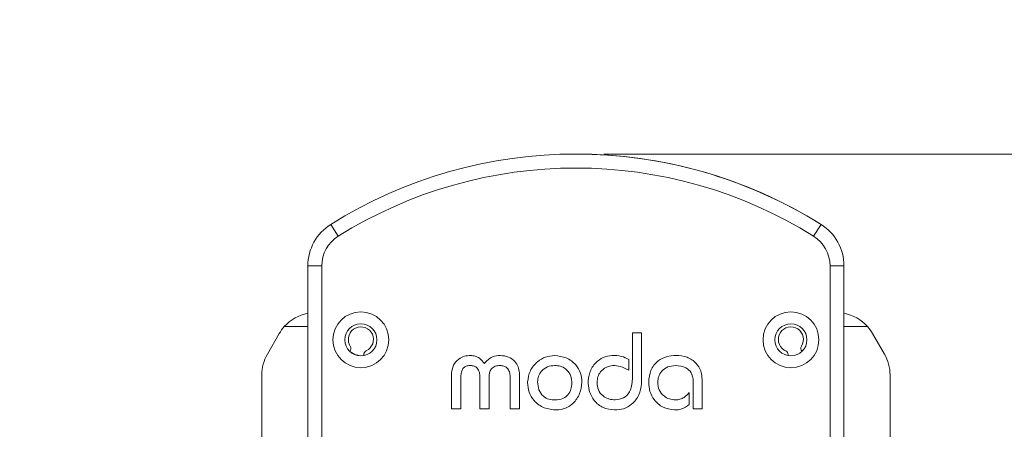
# Model space of a CAD drawing. Header units: inches. Extents: x 0.54 to 10.46, y 0.74 to 7.76.
# Tile 74 of 78: x 9.38 to 9.83, y 4.87 to 5.06. Entities that reach past the tile are written whole.
import ezdxf

# ---------------------------------------------------------------- set-up
doc = ezdxf.new("R2010")
doc.units = ezdxf.units.IN
doc.header["$MEASUREMENT"] = 0
doc.layers.add('BG', color=7, linetype='Continuous')
doc.layers.add('MCG-INT-4FT', color=7, linetype='Continuous')

# ---------------------------------------------------------------- blocks, each defined once
blk = doc.blocks.new('block 3')
at = {"layer": 'BG', "true_color": 0xffffff}
h = blk.add_hatch(color=7, dxfattribs=at)
h.dxf.hatch_style = 2
edge = h.paths.add_edge_path()
edge.add_spline(control_points=[(10.29599, 0.90612), (10.29599, 0.90612), (0.87112, 0.90612), (0.87112, 0.90612), (0.87016, 0.90612), (0.86938, 0.90689), (0.86938, 0.90785), (0.86938, 0.90785), (0.86938, 7.59215), (0.86938, 7.59215), (0.86938, 7.59311), (0.87016, 7.59389), (0.87112, 7.59389), (0.87112, 7.59389), (10.29599, 7.59389), (10.29599, 7.59389), (10.29696, 7.59389), (10.29773, 7.59311), (10.29773, 7.59215), (10.29773, 7.59215), (10.29773, 0.90785), (10.29773, 0.90785), (10.29773, 0.90689), (10.29696, 0.90612), (10.29599, 0.90612)], knot_values=[0, 0, 0, 0, 1, 1, 1, 2, 2, 2, 3, 3, 3, 4, 4, 4, 5, 5, 5, 6, 6, 6, 7, 7, 7, 8, 8, 8, 8], degree=3, periodic=1)
h.paths.add_polyline_path([(0.87286, 0.90959), (10.29426, 0.90959), (10.29426, 7.59042), (0.87286, 7.59042)])
at = {"layer": 'BG', "lineweight": 0}
blk.add_open_spline([(10.29599, 0.90612), (10.29599, 0.90612), (0.87112, 0.90612), (0.87112, 0.90612), (0.87016, 0.90612), (0.86938, 0.90689), (0.86938, 0.90785), (0.86938, 0.90785), (0.86938, 7.59215), (0.86938, 7.59215), (0.86938, 7.59311), (0.87016, 7.59389), (0.87112, 7.59389), (0.87112, 7.59389), (10.29599, 7.59389), (10.29599, 7.59389), (10.29696, 7.59389), (10.29773, 7.59311), (10.29773, 7.59215), (10.29773, 7.59215), (10.29773, 0.90785), (10.29773, 0.90785), (10.29773, 0.90689), (10.29696, 0.90612), (10.29599, 0.90612)], degree=3, knots=[0, 0, 0, 0, 1, 1, 1, 2, 2, 2, 3, 3, 3, 4, 4, 4, 5, 5, 5, 6, 6, 6, 7, 7, 7, 8, 8, 8, 8], dxfattribs=at)
blk = doc.blocks.new('block 2')
at = {"layer": 'BG'}
blk.add_blockref('block 3', (0, 0), dxfattribs=at)
blk = doc.blocks.new('block 69')
at = {"layer": 'BG', "true_color": 0xffffff}
h = blk.add_hatch(color=7, dxfattribs=at)
h.dxf.hatch_style = 2
edge = h.paths.add_edge_path()
edge.add_spline(control_points=[(10.46309, 0.739), (10.46309, 0.739), (0.53691, 0.739), (0.53691, 0.739), (0.53595, 0.739), (0.53517, 0.73978), (0.53517, 0.74074), (0.53517, 0.74074), (0.53517, 7.75926), (0.53517, 7.75926), (0.53517, 7.76022), (0.53595, 7.761), (0.53691, 7.761), (0.53691, 7.761), (10.46309, 7.761), (10.46309, 7.761), (10.46406, 7.761), (10.46483, 7.76022), (10.46483, 7.75926), (10.46483, 7.75926), (10.46483, 0.74074), (10.46483, 0.74074), (10.46483, 0.73978), (10.46406, 0.739), (10.46309, 0.739)], knot_values=[0, 0, 0, 0, 1, 1, 1, 2, 2, 2, 3, 3, 3, 4, 4, 4, 5, 5, 5, 6, 6, 6, 7, 7, 7, 8, 8, 8, 8], degree=3, periodic=1)
h.paths.add_polyline_path([(0.53864, 0.74248), (10.46136, 0.74248), (10.46136, 7.75752), (0.53864, 7.75752)])
at = {"layer": 'BG', "lineweight": 0}
blk.add_open_spline([(10.46309, 0.739), (10.46309, 0.739), (0.53691, 0.739), (0.53691, 0.739), (0.53595, 0.739), (0.53517, 0.73978), (0.53517, 0.74074), (0.53517, 0.74074), (0.53517, 7.75926), (0.53517, 7.75926), (0.53517, 7.76022), (0.53595, 7.761), (0.53691, 7.761), (0.53691, 7.761), (10.46309, 7.761), (10.46309, 7.761), (10.46406, 7.761), (10.46483, 7.76022), (10.46483, 7.75926), (10.46483, 7.75926), (10.46483, 0.74074), (10.46483, 0.74074), (10.46483, 0.73978), (10.46406, 0.739), (10.46309, 0.739)], degree=3, knots=[0, 0, 0, 0, 1, 1, 1, 2, 2, 2, 3, 3, 3, 4, 4, 4, 5, 5, 5, 6, 6, 6, 7, 7, 7, 8, 8, 8, 8], dxfattribs=at)
blk = doc.blocks.new('block 68')
at = {"layer": 'BG'}
blk.add_blockref('block 69', (0, 0), dxfattribs=at)
blk = doc.blocks.new('block 155')
at = {"layer": 'MCG-INT-4FT', "color": 7, "lineweight": 5, "true_color": 0xffffff}
blk.add_lwpolyline([(9.75777, 4.91724), (9.76867, 4.91724)], dxfattribs=at)
blk = doc.blocks.new('block 156')
at = {"layer": 'MCG-INT-4FT', "color": 7, "lineweight": 5, "true_color": 0xffffff}
blk.add_open_spline([(9.77101, 4.91401), (9.77034, 4.91516), (9.76956, 4.91625), (9.76867, 4.91724)], degree=3, dxfattribs=at)
blk = doc.blocks.new('block 157')
at = {"layer": 'MCG-INT-4FT', "color": 7, "lineweight": 5, "true_color": 0xffffff}
blk.add_lwpolyline([(9.77101, 4.91401), (9.77651, 4.90448)], dxfattribs=at)
blk = doc.blocks.new('block 158')
at = {"layer": 'MCG-INT-4FT', "color": 7, "lineweight": 5, "true_color": 0xffffff}
blk.add_open_spline([(9.77911, 4.89479), (9.77911, 4.89819), (9.77821, 4.90154), (9.77651, 4.90448)], degree=3, dxfattribs=at)
blk = doc.blocks.new('block 159')
at = {"layer": 'MCG-INT-4FT', "color": 7, "lineweight": 5, "true_color": 0xffffff}
blk.add_lwpolyline([(9.77911, 4.89479), (9.77911, 4.80383)], dxfattribs=at)
blk = doc.blocks.new('block 162')
at = {"layer": 'MCG-INT-4FT', "color": 7, "lineweight": 5, "true_color": 0xffffff}
blk.add_lwpolyline([(9.48822, 4.80383), (9.48822, 4.89479)], dxfattribs=at)
blk = doc.blocks.new('block 163')
at = {"layer": 'MCG-INT-4FT', "color": 7, "lineweight": 5, "true_color": 0xffffff}
blk.add_open_spline([(9.49082, 4.90448), (9.48912, 4.90154), (9.48822, 4.89819), (9.48822, 4.89479)], degree=3, dxfattribs=at)
blk = doc.blocks.new('block 164')
at = {"layer": 'MCG-INT-4FT', "color": 7, "lineweight": 5, "true_color": 0xffffff}
blk.add_lwpolyline([(9.49082, 4.90448), (9.49632, 4.91401)], dxfattribs=at)
blk = doc.blocks.new('block 165')
at = {"layer": 'MCG-INT-4FT', "color": 7, "lineweight": 5, "true_color": 0xffffff}
blk.add_open_spline([(9.49866, 4.91724), (9.49777, 4.91625), (9.49699, 4.91516), (9.49632, 4.91401)], degree=3, dxfattribs=at)
blk = doc.blocks.new('block 166')
at = {"layer": 'MCG-INT-4FT', "color": 7, "lineweight": 5, "true_color": 0xffffff}
blk.add_lwpolyline([(9.49866, 4.91724), (9.50955, 4.91724)], dxfattribs=at)
blk = doc.blocks.new('block 167')
at = {"layer": 'MCG-INT-4FT', "color": 7, "lineweight": 5, "true_color": 0xffffff}
blk.add_open_spline([(9.76867, 4.91724), (9.76582, 4.92043), (9.76199, 4.92259), (9.75778, 4.92337)], degree=3, dxfattribs=at)
blk = doc.blocks.new('block 168')
at = {"layer": 'MCG-INT-4FT', "color": 7, "lineweight": 5, "true_color": 0xffffff}
blk.add_open_spline([(9.50956, 4.92338), (9.50535, 4.92259), (9.50152, 4.92043), (9.49866, 4.91724)], degree=3, dxfattribs=at)
blk = doc.blocks.new('block 333')
at = {"layer": 'MCG-INT-4FT', "color": 7, "lineweight": 5, "true_color": 0xffffff}
blk.add_lwpolyline([(9.68793, 4.87909), (9.68793, 4.89281)], dxfattribs=at)
blk = doc.blocks.new('block 334')
at = {"layer": 'MCG-INT-4FT', "color": 7, "lineweight": 5, "true_color": 0xffffff}
blk.add_open_spline([(9.68793, 4.89281), (9.68771, 4.89388), (9.6875, 4.89495), (9.68696, 4.89587), (9.68643, 4.89678), (9.68557, 4.89755), (9.68462, 4.89806), (9.68313, 4.89885), (9.68143, 4.89903), (9.67972, 4.8992)], degree=3, knots=[0, 0, 0, 0, 1, 1, 1, 2, 2, 2, 3, 3, 3, 3], dxfattribs=at)
blk = doc.blocks.new('block 335')
at = {"layer": 'MCG-INT-4FT', "color": 7, "lineweight": 5, "true_color": 0xffffff}
blk.add_open_spline([(9.67156, 4.89144), (9.67168, 4.89023), (9.6718, 4.88901), (9.67226, 4.88792), (9.67272, 4.88683), (9.67352, 4.88585), (9.67447, 4.8851), (9.67522, 4.8845), (9.67606, 4.88403), (9.67696, 4.88376), (9.67785, 4.88348), (9.6788, 4.88339), (9.67975, 4.8833)], degree=3, knots=[0, 0, 0, 0, 1, 1, 1, 2, 2, 2, 3, 3, 3, 4, 4, 4, 4], dxfattribs=at)
blk = doc.blocks.new('block 336')
at = {"layer": 'MCG-INT-4FT', "color": 7, "lineweight": 5, "true_color": 0xffffff}
blk.add_open_spline([(9.67975, 4.8833), (9.68045, 4.88335), (9.68115, 4.88341), (9.68183, 4.88359), (9.6825, 4.88378), (9.68315, 4.88409), (9.68373, 4.88447), (9.68465, 4.88508), (9.68541, 4.88589), (9.68617, 4.88669)], degree=3, knots=[0, 0, 0, 0, 1, 1, 1, 2, 2, 2, 3, 3, 3, 3], dxfattribs=at)
blk = doc.blocks.new('block 337')
at = {"layer": 'MCG-INT-4FT', "color": 7, "lineweight": 5, "true_color": 0xffffff}
blk.add_lwpolyline([(9.68617, 4.88669), (9.68617, 4.88112)], dxfattribs=at)
blk = doc.blocks.new('block 338')
at = {"layer": 'MCG-INT-4FT', "color": 7, "lineweight": 5, "true_color": 0xffffff}
blk.add_open_spline([(9.68617, 4.88112), (9.685, 4.88032), (9.68383, 4.87951), (9.68253, 4.8791), (9.68151, 4.87878), (9.6804, 4.8787), (9.6793, 4.87862)], degree=3, knots=[0, 0, 0, 0, 1, 1, 1, 2, 2, 2, 2], dxfattribs=at)
blk = doc.blocks.new('block 339')
at = {"layer": 'MCG-INT-4FT', "color": 7, "lineweight": 5, "true_color": 0xffffff}
blk.add_open_spline([(9.6793, 4.87862), (9.67748, 4.87889), (9.67566, 4.87916), (9.67405, 4.87993), (9.67243, 4.88069), (9.67102, 4.88196), (9.66992, 4.88343), (9.66904, 4.88458), (9.66836, 4.88586), (9.66796, 4.88722), (9.66756, 4.88858), (9.66745, 4.89001), (9.66735, 4.89145)], degree=3, knots=[0, 0, 0, 0, 1, 1, 1, 2, 2, 2, 3, 3, 3, 4, 4, 4, 4], dxfattribs=at)
blk = doc.blocks.new('block 340')
at = {"layer": 'MCG-INT-4FT', "color": 7, "lineweight": 5, "true_color": 0xffffff}
blk.add_open_spline([(9.66735, 4.89145), (9.66754, 4.89332), (9.66773, 4.8952), (9.66842, 4.8969), (9.66912, 4.89861), (9.67032, 4.90014), (9.67179, 4.9013), (9.67295, 4.90222), (9.67428, 4.90291), (9.67568, 4.9033), (9.67708, 4.90369), (9.67856, 4.90379), (9.68003, 4.90388)], degree=3, knots=[0, 0, 0, 0, 1, 1, 1, 2, 2, 2, 3, 3, 3, 4, 4, 4, 4], dxfattribs=at)
blk = doc.blocks.new('block 341')
at = {"layer": 'MCG-INT-4FT', "color": 7, "lineweight": 5, "true_color": 0xffffff}
blk.add_open_spline([(9.68003, 4.90388), (9.68176, 4.90374), (9.68349, 4.90359), (9.6851, 4.90302), (9.68671, 4.90246), (9.6882, 4.90147), (9.68938, 4.9002), (9.6903, 4.89919), (9.69102, 4.898), (9.69145, 4.89673), (9.69188, 4.89546), (9.69201, 4.8941), (9.69214, 4.89275)], degree=3, knots=[0, 0, 0, 0, 1, 1, 1, 2, 2, 2, 3, 3, 3, 4, 4, 4, 4], dxfattribs=at)
blk = doc.blocks.new('block 342')
at = {"layer": 'MCG-INT-4FT', "color": 7, "lineweight": 5, "true_color": 0xffffff}
blk.add_lwpolyline([(9.69214, 4.89275), (9.69214, 4.87909)], dxfattribs=at)
blk = doc.blocks.new('block 343')
at = {"layer": 'MCG-INT-4FT', "color": 7, "lineweight": 5, "true_color": 0xffffff}
blk.add_lwpolyline([(9.69214, 4.87909), (9.68793, 4.87909)], dxfattribs=at)
blk = doc.blocks.new('block 344')
at = {"layer": 'MCG-INT-4FT', "color": 7, "lineweight": 5, "true_color": 0xffffff}
blk.add_open_spline([(9.67972, 4.8992), (9.67854, 4.89907), (9.67737, 4.89894), (9.67627, 4.89852), (9.67519, 4.89811), (9.67419, 4.89742), (9.6734, 4.89654), (9.67277, 4.89585), (9.67228, 4.89504), (9.67199, 4.89417), (9.67171, 4.8933), (9.67163, 4.89237), (9.67156, 4.89144)], degree=3, knots=[0, 0, 0, 0, 1, 1, 1, 2, 2, 2, 3, 3, 3, 4, 4, 4, 4], dxfattribs=at)
blk = doc.blocks.new('block 345')
at = {"layer": 'MCG-INT-4FT', "color": 7, "lineweight": 5, "true_color": 0xffffff}
blk.add_open_spline([(9.66407, 4.8908), (9.66377, 4.889), (9.66348, 4.8872), (9.66274, 4.88557), (9.66201, 4.88395), (9.66084, 4.88249), (9.65944, 4.88132), (9.65833, 4.8804), (9.65709, 4.87965), (9.65575, 4.87923), (9.65441, 4.87881), (9.65298, 4.87871), (9.65154, 4.87862)], degree=3, knots=[0, 0, 0, 0, 1, 1, 1, 2, 2, 2, 3, 3, 3, 4, 4, 4, 4], dxfattribs=at)
blk = doc.blocks.new('block 346')
at = {"layer": 'MCG-INT-4FT', "color": 7, "lineweight": 5, "true_color": 0xffffff}
blk.add_open_spline([(9.65154, 4.87862), (9.64975, 4.87882), (9.64795, 4.87903), (9.64633, 4.87973), (9.64472, 4.88043), (9.64328, 4.88162), (9.64217, 4.88303), (9.64128, 4.88414), (9.64059, 4.88539), (9.64014, 4.88671), (9.6397, 4.88803), (9.63949, 4.88942), (9.63928, 4.89082)], degree=3, knots=[0, 0, 0, 0, 1, 1, 1, 2, 2, 2, 3, 3, 3, 4, 4, 4, 4], dxfattribs=at)
blk = doc.blocks.new('block 347')
at = {"layer": 'MCG-INT-4FT', "color": 7, "lineweight": 5, "true_color": 0xffffff}
blk.add_open_spline([(9.63928, 4.89082), (9.63942, 4.8926), (9.63956, 4.89438), (9.64012, 4.89603), (9.64069, 4.89769), (9.64167, 4.89922), (9.64292, 4.9005), (9.6439, 4.90151), (9.64505, 4.90236), (9.64631, 4.90289), (9.64758, 4.90343), (9.64896, 4.90365), (9.65034, 4.90388)], degree=3, knots=[0, 0, 0, 0, 1, 1, 1, 2, 2, 2, 3, 3, 3, 4, 4, 4, 4], dxfattribs=at)
blk = doc.blocks.new('block 348')
at = {"layer": 'MCG-INT-4FT', "color": 7, "lineweight": 5, "true_color": 0xffffff}
blk.add_open_spline([(9.65034, 4.90388), (9.65187, 4.90385), (9.6534, 4.90382), (9.65484, 4.90343), (9.65596, 4.90312), (9.65703, 4.90258), (9.6581, 4.90205)], degree=3, knots=[0, 0, 0, 0, 1, 1, 1, 2, 2, 2, 2], dxfattribs=at)
blk = doc.blocks.new('block 349')
at = {"layer": 'MCG-INT-4FT', "color": 7, "lineweight": 5, "true_color": 0xffffff}
blk.add_lwpolyline([(9.6581, 4.90205), (9.6581, 4.89703)], dxfattribs=at)
blk = doc.blocks.new('block 350')
at = {"layer": 'MCG-INT-4FT', "color": 7, "lineweight": 5, "true_color": 0xffffff}
blk.add_open_spline([(9.6581, 4.89703), (9.65681, 4.89773), (9.65553, 4.89843), (9.65414, 4.89879), (9.65306, 4.89907), (9.65191, 4.89914), (9.65076, 4.8992)], degree=3, knots=[0, 0, 0, 0, 1, 1, 1, 2, 2, 2, 2], dxfattribs=at)
blk = doc.blocks.new('block 351')
at = {"layer": 'MCG-INT-4FT', "color": 7, "lineweight": 5, "true_color": 0xffffff}
blk.add_open_spline([(9.65076, 4.8992), (9.64968, 4.89899), (9.64859, 4.89877), (9.64761, 4.89831), (9.64662, 4.89785), (9.64574, 4.89713), (9.64505, 4.89627), (9.64451, 4.89559), (9.64408, 4.89481), (9.64384, 4.894), (9.6436, 4.89317), (9.64355, 4.89231), (9.64349, 4.89144)], degree=3, knots=[0, 0, 0, 0, 1, 1, 1, 2, 2, 2, 3, 3, 3, 4, 4, 4, 4], dxfattribs=at)
blk = doc.blocks.new('block 352')
at = {"layer": 'MCG-INT-4FT', "color": 7, "lineweight": 5, "true_color": 0xffffff}
blk.add_open_spline([(9.64349, 4.89144), (9.64349, 4.89125), (9.64349, 4.89106), (9.6435, 4.89087), (9.64351, 4.89073), (9.64352, 4.89058), (9.64354, 4.89043)], degree=3, knots=[0, 0, 0, 0, 1, 1, 1, 2, 2, 2, 2], dxfattribs=at)
blk = doc.blocks.new('block 353')
at = {"layer": 'MCG-INT-4FT', "color": 7, "lineweight": 5, "true_color": 0xffffff}
blk.add_open_spline([(9.64354, 4.89043), (9.64375, 4.88931), (9.64395, 4.88818), (9.64447, 4.8872), (9.64499, 4.88621), (9.64583, 4.88537), (9.64678, 4.88475), (9.64753, 4.88426), (9.64835, 4.8839), (9.6492, 4.88368), (9.65006, 4.88346), (9.65094, 4.88338), (9.65183, 4.8833)], degree=3, knots=[0, 0, 0, 0, 1, 1, 1, 2, 2, 2, 3, 3, 3, 4, 4, 4, 4], dxfattribs=at)
blk = doc.blocks.new('block 354')
at = {"layer": 'MCG-INT-4FT', "color": 7, "lineweight": 5, "true_color": 0xffffff}
blk.add_open_spline([(9.65183, 4.8833), (9.65315, 4.88347), (9.65447, 4.88365), (9.65562, 4.88424), (9.65677, 4.88483), (9.65775, 4.88584), (9.65841, 4.88697), (9.65944, 4.88875), (9.65965, 4.89084), (9.65986, 4.89292)], degree=3, knots=[0, 0, 0, 0, 1, 1, 1, 2, 2, 2, 3, 3, 3, 3], dxfattribs=at)
blk = doc.blocks.new('block 355')
at = {"layer": 'MCG-INT-4FT', "color": 7, "lineweight": 5, "true_color": 0xffffff}
blk.add_lwpolyline([(9.65986, 4.9144), (9.66407, 4.9144)], dxfattribs=at)
blk = doc.blocks.new('block 356')
at = {"layer": 'MCG-INT-4FT', "color": 7, "lineweight": 5, "true_color": 0xffffff}
blk.add_lwpolyline([(9.65986, 4.89292), (9.65986, 4.9144)], dxfattribs=at)
blk = doc.blocks.new('block 357')
at = {"layer": 'MCG-INT-4FT', "color": 7, "lineweight": 5, "true_color": 0xffffff}
blk.add_lwpolyline([(9.66407, 4.9144), (9.66407, 4.8908)], dxfattribs=at)
blk = doc.blocks.new('block 358')
at = {"layer": 'MCG-INT-4FT', "color": 7, "lineweight": 5, "true_color": 0xffffff}
blk.add_open_spline([(9.61589, 4.89164), (9.61601, 4.8904), (9.61614, 4.88917), (9.61655, 4.88801), (9.61696, 4.88685), (9.61766, 4.88576), (9.61861, 4.88496), (9.61935, 4.88433), (9.62025, 4.88389), (9.62118, 4.88364), (9.62212, 4.8834), (9.62309, 4.88335), (9.62407, 4.8833)], degree=3, knots=[0, 0, 0, 0, 1, 1, 1, 2, 2, 2, 3, 3, 3, 4, 4, 4, 4], dxfattribs=at)
blk = doc.blocks.new('block 359')
at = {"layer": 'MCG-INT-4FT', "color": 7, "lineweight": 5, "true_color": 0xffffff}
blk.add_open_spline([(9.62407, 4.8833), (9.6253, 4.8834), (9.62654, 4.88349), (9.62766, 4.88397), (9.62876, 4.88444), (9.62975, 4.88527), (9.63043, 4.88629), (9.63097, 4.88709), (9.63132, 4.88801), (9.63152, 4.88895), (9.63171, 4.88989), (9.63175, 4.89086), (9.63179, 4.89182)], degree=3, knots=[0, 0, 0, 0, 1, 1, 1, 2, 2, 2, 3, 3, 3, 4, 4, 4, 4], dxfattribs=at)
blk = doc.blocks.new('block 360')
at = {"layer": 'MCG-INT-4FT', "color": 7, "lineweight": 5, "true_color": 0xffffff}
blk.add_open_spline([(9.62387, 4.8992), (9.62272, 4.89909), (9.62157, 4.89899), (9.62052, 4.89857), (9.61947, 4.89816), (9.61851, 4.89745), (9.61776, 4.89658), (9.61717, 4.89589), (9.61671, 4.89511), (9.61641, 4.89427), (9.61612, 4.89343), (9.61601, 4.89253), (9.61589, 4.89164)], degree=3, knots=[0, 0, 0, 0, 1, 1, 1, 2, 2, 2, 3, 3, 3, 4, 4, 4, 4], dxfattribs=at)
blk = doc.blocks.new('block 361')
at = {"layer": 'MCG-INT-4FT', "color": 7, "lineweight": 5, "true_color": 0xffffff}
blk.add_open_spline([(9.61132, 4.89154), (9.61157, 4.89335), (9.61183, 4.89516), (9.61257, 4.89677), (9.6133, 4.89839), (9.61452, 4.89982), (9.61594, 4.90098), (9.61705, 4.90189), (9.61829, 4.90264), (9.61961, 4.9031), (9.62094, 4.90355), (9.62236, 4.90372), (9.62378, 4.90388)], degree=3, knots=[0, 0, 0, 0, 1, 1, 1, 2, 2, 2, 3, 3, 3, 4, 4, 4, 4], dxfattribs=at)
blk = doc.blocks.new('block 362')
at = {"layer": 'MCG-INT-4FT', "color": 7, "lineweight": 5, "true_color": 0xffffff}
blk.add_open_spline([(9.62378, 4.90388), (9.62563, 4.90363), (9.62747, 4.90339), (9.62916, 4.90269), (9.63084, 4.902), (9.63237, 4.90086), (9.6336, 4.89946), (9.63456, 4.89835), (9.63534, 4.89709), (9.63579, 4.89573), (9.63624, 4.89436), (9.63635, 4.8929), (9.63647, 4.89145)], degree=3, knots=[0, 0, 0, 0, 1, 1, 1, 2, 2, 2, 3, 3, 3, 4, 4, 4, 4], dxfattribs=at)
blk = doc.blocks.new('block 363')
at = {"layer": 'MCG-INT-4FT', "color": 7, "lineweight": 5, "true_color": 0xffffff}
blk.add_open_spline([(9.63647, 4.89145), (9.63624, 4.88965), (9.63602, 4.88785), (9.63537, 4.8862), (9.63471, 4.88455), (9.63364, 4.88305), (9.63232, 4.88179), (9.63129, 4.88081), (9.6301, 4.87998), (9.6288, 4.87948), (9.6275, 4.87897), (9.62609, 4.8788), (9.62467, 4.87862)], degree=3, knots=[0, 0, 0, 0, 1, 1, 1, 2, 2, 2, 3, 3, 3, 4, 4, 4, 4], dxfattribs=at)
blk = doc.blocks.new('block 364')
at = {"layer": 'MCG-INT-4FT', "color": 7, "lineweight": 5, "true_color": 0xffffff}
blk.add_open_spline([(9.62467, 4.87862), (9.62274, 4.87881), (9.6208, 4.87899), (9.61903, 4.87968), (9.61726, 4.88037), (9.61565, 4.88155), (9.61436, 4.88301), (9.61335, 4.88416), (9.61253, 4.88547), (9.61204, 4.88689), (9.61155, 4.8883), (9.61138, 4.88982), (9.61121, 4.89133)], degree=3, knots=[0, 0, 0, 0, 1, 1, 1, 2, 2, 2, 3, 3, 3, 4, 4, 4, 4], dxfattribs=at)
blk = doc.blocks.new('block 365')
at = {"layer": 'MCG-INT-4FT', "color": 7, "lineweight": 5, "true_color": 0xffffff}
blk.add_open_spline([(9.61121, 4.89133), (9.61124, 4.89136), (9.61127, 4.8914), (9.61129, 4.89144), (9.61131, 4.89147), (9.61131, 4.89151), (9.61132, 4.89154)], degree=3, knots=[0, 0, 0, 0, 1, 1, 1, 2, 2, 2, 2], dxfattribs=at)
blk = doc.blocks.new('block 366')
at = {"layer": 'MCG-INT-4FT', "color": 7, "lineweight": 5, "true_color": 0xffffff}
blk.add_open_spline([(9.63179, 4.89182), (9.63164, 4.89295), (9.63148, 4.89408), (9.63101, 4.89509), (9.63055, 4.8961), (9.62977, 4.89698), (9.62886, 4.89766), (9.62814, 4.8982), (9.62734, 4.89861), (9.6265, 4.89885), (9.62565, 4.89908), (9.62476, 4.89914), (9.62387, 4.8992)], degree=3, knots=[0, 0, 0, 0, 1, 1, 1, 2, 2, 2, 3, 3, 3, 4, 4, 4, 4], dxfattribs=at)
blk = doc.blocks.new('block 367')
at = {"layer": 'MCG-INT-4FT', "color": 7, "lineweight": 5, "true_color": 0xffffff}
blk.add_lwpolyline([(9.57613, 4.87909), (9.57613, 4.89579)], dxfattribs=at)
blk = doc.blocks.new('block 368')
at = {"layer": 'MCG-INT-4FT', "color": 7, "lineweight": 5, "true_color": 0xffffff}
blk.add_lwpolyline([(9.58034, 4.87909), (9.57613, 4.87909)], dxfattribs=at)
blk = doc.blocks.new('block 369')
at = {"layer": 'MCG-INT-4FT', "color": 7, "lineweight": 5, "true_color": 0xffffff}
blk.add_open_spline([(9.58481, 4.8992), (9.58429, 4.89917), (9.58378, 4.89913), (9.58327, 4.89901), (9.58277, 4.89888), (9.58227, 4.89867), (9.58188, 4.89834), (9.58149, 4.89801), (9.5812, 4.89756), (9.58098, 4.89709), (9.58048, 4.89597), (9.58041, 4.89474), (9.58034, 4.89351)], degree=3, knots=[0, 0, 0, 0, 1, 1, 1, 2, 2, 2, 3, 3, 3, 4, 4, 4, 4], dxfattribs=at)
blk = doc.blocks.new('block 370')
at = {"layer": 'MCG-INT-4FT', "color": 7, "lineweight": 5, "true_color": 0xffffff}
blk.add_lwpolyline([(9.60747, 4.89579), (9.60747, 4.87909)], dxfattribs=at)
blk = doc.blocks.new('block 371')
at = {"layer": 'MCG-INT-4FT', "color": 7, "lineweight": 5, "true_color": 0xffffff}
blk.add_lwpolyline([(9.58034, 4.89351), (9.58034, 4.87909)], dxfattribs=at)
blk = doc.blocks.new('block 372')
at = {"layer": 'MCG-INT-4FT', "color": 7, "lineweight": 5, "true_color": 0xffffff}
blk.add_lwpolyline([(9.59343, 4.8941), (9.59343, 4.87909)], dxfattribs=at)
blk = doc.blocks.new('block 373')
at = {"layer": 'MCG-INT-4FT', "color": 7, "lineweight": 5, "true_color": 0xffffff}
blk.add_open_spline([(9.58922, 4.89381), (9.58918, 4.89455), (9.58914, 4.89529), (9.58896, 4.896), (9.58877, 4.89671), (9.58844, 4.8974), (9.58794, 4.89795), (9.58755, 4.89838), (9.58705, 4.89873), (9.58651, 4.89892), (9.58598, 4.89912), (9.58539, 4.89916), (9.58481, 4.8992)], degree=3, knots=[0, 0, 0, 0, 1, 1, 1, 2, 2, 2, 3, 3, 3, 4, 4, 4, 4], dxfattribs=at)
blk = doc.blocks.new('block 374')
at = {"layer": 'MCG-INT-4FT', "color": 7, "lineweight": 5, "true_color": 0xffffff}
blk.add_open_spline([(9.59856, 4.8992), (9.59779, 4.89917), (9.59701, 4.89913), (9.59629, 4.89887), (9.59559, 4.89861), (9.59494, 4.89812), (9.59447, 4.89751), (9.5941, 4.89703), (9.59383, 4.89647), (9.59368, 4.89589), (9.59352, 4.89531), (9.59348, 4.8947), (9.59343, 4.8941)], degree=3, knots=[0, 0, 0, 0, 1, 1, 1, 2, 2, 2, 3, 3, 3, 4, 4, 4, 4], dxfattribs=at)
blk = doc.blocks.new('block 375')
at = {"layer": 'MCG-INT-4FT', "color": 7, "lineweight": 5, "true_color": 0xffffff}
blk.add_open_spline([(9.5849, 4.90388), (9.58562, 4.9038), (9.58634, 4.90372), (9.58704, 4.90352), (9.58773, 4.90331), (9.58839, 4.90298), (9.58898, 4.90255), (9.58989, 4.90188), (9.59061, 4.90099), (9.59134, 4.9001)], degree=3, knots=[0, 0, 0, 0, 1, 1, 1, 2, 2, 2, 3, 3, 3, 3], dxfattribs=at)
blk = doc.blocks.new('block 376')
at = {"layer": 'MCG-INT-4FT', "color": 7, "lineweight": 5, "true_color": 0xffffff}
blk.add_open_spline([(9.59881, 4.90388), (9.60004, 4.90373), (9.60126, 4.90358), (9.60238, 4.90313), (9.6035, 4.90267), (9.60451, 4.90192), (9.60536, 4.90102), (9.60602, 4.9003), (9.60658, 4.89949), (9.60691, 4.8986), (9.60725, 4.89772), (9.60736, 4.89675), (9.60747, 4.89579)], degree=3, knots=[0, 0, 0, 0, 1, 1, 1, 2, 2, 2, 3, 3, 3, 4, 4, 4, 4], dxfattribs=at)
blk = doc.blocks.new('block 377')
at = {"layer": 'MCG-INT-4FT', "color": 7, "lineweight": 5, "true_color": 0xffffff}
blk.add_open_spline([(9.59134, 4.9001), (9.59185, 4.90074), (9.59236, 4.90138), (9.59297, 4.90191), (9.59358, 4.90244), (9.5943, 4.90287), (9.59506, 4.90317), (9.59625, 4.90363), (9.59753, 4.90375), (9.59881, 4.90388)], degree=3, knots=[0, 0, 0, 0, 1, 1, 1, 2, 2, 2, 3, 3, 3, 3], dxfattribs=at)
blk = doc.blocks.new('block 378')
at = {"layer": 'MCG-INT-4FT', "color": 7, "lineweight": 5, "true_color": 0xffffff}
blk.add_lwpolyline([(9.58922, 4.87909), (9.58922, 4.89381)], dxfattribs=at)
blk = doc.blocks.new('block 379')
at = {"layer": 'MCG-INT-4FT', "color": 7, "lineweight": 5, "true_color": 0xffffff}
blk.add_lwpolyline([(9.60747, 4.87909), (9.60326, 4.87909)], dxfattribs=at)
blk = doc.blocks.new('block 380')
at = {"layer": 'MCG-INT-4FT', "color": 7, "lineweight": 5, "true_color": 0xffffff}
blk.add_lwpolyline([(9.59343, 4.87909), (9.58922, 4.87909)], dxfattribs=at)
blk = doc.blocks.new('block 381')
at = {"layer": 'MCG-INT-4FT', "color": 7, "lineweight": 5, "true_color": 0xffffff}
blk.add_open_spline([(9.60326, 4.8941), (9.60318, 4.89483), (9.60311, 4.89555), (9.60288, 4.89624), (9.60265, 4.89694), (9.60227, 4.8976), (9.60174, 4.8981), (9.60132, 4.89849), (9.6008, 4.89878), (9.60026, 4.89894), (9.59971, 4.89911), (9.59914, 4.89916), (9.59856, 4.8992)], degree=3, knots=[0, 0, 0, 0, 1, 1, 1, 2, 2, 2, 3, 3, 3, 4, 4, 4, 4], dxfattribs=at)
blk = doc.blocks.new('block 382')
at = {"layer": 'MCG-INT-4FT', "color": 7, "lineweight": 5, "true_color": 0xffffff}
blk.add_lwpolyline([(9.60326, 4.87909), (9.60326, 4.8941)], dxfattribs=at)
blk = doc.blocks.new('block 383')
at = {"layer": 'MCG-INT-4FT', "color": 7, "lineweight": 5, "true_color": 0xffffff}
blk.add_open_spline([(9.57613, 4.89579), (9.57632, 4.89703), (9.57651, 4.89826), (9.57703, 4.89937), (9.57755, 4.90047), (9.57841, 4.90143), (9.57941, 4.90218), (9.5802, 4.90277), (9.58108, 4.90322), (9.58201, 4.90348), (9.58294, 4.90374), (9.58392, 4.90381), (9.5849, 4.90388)], degree=3, knots=[0, 0, 0, 0, 1, 1, 1, 2, 2, 2, 3, 3, 3, 4, 4, 4, 4], dxfattribs=at)
blk = doc.blocks.new('block 384')
at = {"layer": 'MCG-INT-4FT', "color": 7, "lineweight": 5, "true_color": 0xffffff}
blk.add_open_spline([(9.74715, 4.96451), (9.67772, 5.00793), (9.58961, 5.00793), (9.52018, 4.96451)], degree=3, dxfattribs=at)
blk = doc.blocks.new('block 385')
at = {"layer": 'MCG-INT-4FT', "color": 7, "lineweight": 5, "true_color": 0xffffff}
blk.add_lwpolyline([(9.74715, 4.96451), (9.74372, 4.95903)], dxfattribs=at)
blk = doc.blocks.new('block 386')
at = {"layer": 'MCG-INT-4FT', "color": 7, "lineweight": 5, "true_color": 0xffffff}
blk.add_open_spline([(9.74372, 4.95903), (9.67639, 5.00114), (9.59094, 5.00114), (9.52361, 4.95903)], degree=3, dxfattribs=at)
blk = doc.blocks.new('block 387')
at = {"layer": 'MCG-INT-4FT', "color": 7, "lineweight": 5, "true_color": 0xffffff}
blk.add_lwpolyline([(9.52018, 4.96451), (9.52361, 4.95903)], dxfattribs=at)
blk = doc.blocks.new('block 388')
at = {"layer": 'MCG-INT-4FT', "color": 7, "lineweight": 5, "true_color": 0xffffff}
blk.add_open_spline([(9.52118, 4.91111), (9.52118, 4.91825), (9.52697, 4.92404), (9.53411, 4.92404), (9.54125, 4.92404), (9.54704, 4.91825), (9.54704, 4.91111), (9.54704, 4.90397), (9.54125, 4.89818), (9.53411, 4.89818), (9.52697, 4.89818), (9.52118, 4.90397), (9.52118, 4.91111), (9.52118, 4.91111), (9.52118, 4.91111), (9.52118, 4.91111)], degree=3, knots=[0, 0, 0, 0, 1, 1, 1, 2, 2, 2, 3, 3, 3, 4, 4, 4, 5, 5, 5, 5], dxfattribs=at)
blk = doc.blocks.new('block 389')
at = {"layer": 'MCG-INT-4FT', "color": 7, "lineweight": 5, "true_color": 0xffffff}
blk.add_open_spline([(9.52361, 4.95903), (9.51889, 4.95608), (9.51602, 4.9509), (9.51602, 4.94533)], degree=3, dxfattribs=at)
blk = doc.blocks.new('block 390')
at = {"layer": 'MCG-INT-4FT', "color": 7, "lineweight": 5, "true_color": 0xffffff}
blk.add_open_spline([(9.75131, 4.94533), (9.75131, 4.9509), (9.74844, 4.95608), (9.74372, 4.95903)], degree=3, dxfattribs=at)
blk = doc.blocks.new('block 391')
at = {"layer": 'MCG-INT-4FT', "color": 7, "lineweight": 5, "true_color": 0xffffff}
blk.add_lwpolyline([(9.75131, 4.82577), (9.75131, 4.94533)], dxfattribs=at)
blk = doc.blocks.new('block 395')
at = {"layer": 'MCG-INT-4FT', "color": 7, "lineweight": 5, "true_color": 0xffffff}
blk.add_lwpolyline([(9.51602, 4.94533), (9.51602, 4.82577)], dxfattribs=at)
blk = doc.blocks.new('block 396')
at = {"layer": 'MCG-INT-4FT', "color": 7, "lineweight": 5, "true_color": 0xffffff}
blk.add_open_spline([(9.72029, 4.91111), (9.72029, 4.91825), (9.72608, 4.92404), (9.73322, 4.92404), (9.74036, 4.92404), (9.74615, 4.91825), (9.74615, 4.91111), (9.74615, 4.90397), (9.74036, 4.89818), (9.73322, 4.89818), (9.72608, 4.89818), (9.72029, 4.90397), (9.72029, 4.91111), (9.72029, 4.91111), (9.72029, 4.91111), (9.72029, 4.91111)], degree=3, knots=[0, 0, 0, 0, 1, 1, 1, 2, 2, 2, 3, 3, 3, 4, 4, 4, 5, 5, 5, 5], dxfattribs=at)
blk = doc.blocks.new('block 397')
at = {"layer": 'MCG-INT-4FT', "color": 7, "lineweight": 5, "true_color": 0xffffff}
blk.add_open_spline([(9.75777, 4.94533), (9.75777, 4.95313), (9.75376, 4.96038), (9.74715, 4.96451)], degree=3, dxfattribs=at)
blk = doc.blocks.new('block 398')
at = {"layer": 'MCG-INT-4FT', "color": 7, "lineweight": 5, "true_color": 0xffffff}
blk.add_lwpolyline([(9.75777, 4.94533), (9.75131, 4.94533)], dxfattribs=at)
blk = doc.blocks.new('block 399')
at = {"layer": 'MCG-INT-4FT', "color": 7, "lineweight": 5, "true_color": 0xffffff}
blk.add_lwpolyline([(9.75777, 4.94533), (9.75777, 4.82577)], dxfattribs=at)
blk = doc.blocks.new('block 401')
at = {"layer": 'MCG-INT-4FT', "color": 7, "lineweight": 5, "true_color": 0xffffff}
blk.add_lwpolyline([(9.51602, 4.94533), (9.50955, 4.94533)], dxfattribs=at)
blk = doc.blocks.new('block 402')
at = {"layer": 'MCG-INT-4FT', "color": 7, "lineweight": 5, "true_color": 0xffffff}
blk.add_open_spline([(9.52018, 4.96451), (9.51357, 4.96038), (9.50955, 4.95313), (9.50955, 4.94533)], degree=3, dxfattribs=at)
blk = doc.blocks.new('block 408')
at = {"layer": 'MCG-INT-4FT', "color": 7, "lineweight": 5, "true_color": 0xffffff}
blk.add_lwpolyline([(9.50955, 4.82577), (9.50955, 4.94533)], dxfattribs=at)
blk = doc.blocks.new('block 410')
at = {"layer": 'MCG-INT-4FT', "color": 7, "lineweight": 5, "true_color": 0xffffff}
blk.add_open_spline([(9.72578, 4.91111), (9.72578, 4.91522), (9.72911, 4.91854), (9.73322, 4.91854), (9.73732, 4.91854), (9.74065, 4.91522), (9.74065, 4.91111), (9.74065, 4.907), (9.73732, 4.90368), (9.73322, 4.90368), (9.72911, 4.90368), (9.72578, 4.907), (9.72578, 4.91111), (9.72578, 4.91111), (9.72578, 4.91111), (9.72578, 4.91111)], degree=3, knots=[0, 0, 0, 0, 1, 1, 1, 2, 2, 2, 3, 3, 3, 4, 4, 4, 5, 5, 5, 5], dxfattribs=at)
blk = doc.blocks.new('block 411')
at = {"layer": 'MCG-INT-4FT', "color": 7, "lineweight": 5, "true_color": 0xffffff}
blk.add_open_spline([(9.52668, 4.91111), (9.52668, 4.91522), (9.53, 4.91854), (9.53411, 4.91854), (9.53822, 4.91854), (9.54154, 4.91522), (9.54154, 4.91111), (9.54154, 4.907), (9.53822, 4.90368), (9.53411, 4.90368), (9.53, 4.90368), (9.52668, 4.907), (9.52668, 4.91111), (9.52668, 4.91111), (9.52668, 4.91111), (9.52668, 4.91111)], degree=3, knots=[0, 0, 0, 0, 1, 1, 1, 2, 2, 2, 3, 3, 3, 4, 4, 4, 5, 5, 5, 5], dxfattribs=at)
blk = doc.blocks.new('block 440')
at = {"layer": 'MCG-INT-4FT', "color": 7, "lineweight": 5, "true_color": 0xffffff}
blk.add_open_spline([(9.74716, 4.96451), (9.71314, 4.98578), (9.67382, 4.99707), (9.6337, 4.99707)], degree=3, dxfattribs=at)
blk = doc.blocks.new('block 441')
at = {"layer": 'MCG-INT-4FT', "color": 7, "lineweight": 5, "true_color": 0xffffff}
blk.add_open_spline([(9.75778, 4.94533), (9.75778, 4.95313), (9.75377, 4.96038), (9.74716, 4.96451)], degree=3, dxfattribs=at)
blk = doc.blocks.new('block 442')
at = {"layer": 'MCG-INT-4FT', "color": 7, "lineweight": 5, "true_color": 0xffffff}
blk.add_lwpolyline([(9.75778, 4.92337), (9.75778, 4.94533)], dxfattribs=at)
blk = doc.blocks.new('block 443')
at = {"layer": 'MCG-INT-4FT', "color": 7, "lineweight": 5, "true_color": 0xffffff}
blk.add_lwpolyline([(9.73322, 4.90368), (9.73192, 4.90379)], dxfattribs=at)
blk = doc.blocks.new('block 444')
at = {"layer": 'MCG-INT-4FT', "color": 7, "lineweight": 5, "true_color": 0xffffff}
blk.add_lwpolyline([(9.53411, 4.90368), (9.53127, 4.90424), (9.52899, 4.90573)], dxfattribs=at)
blk = doc.blocks.new('block 447')
at = {"layer": 'MCG-INT-4FT', "color": 7, "lineweight": 5, "true_color": 0xffffff}
blk.add_open_spline([(9.73811, 4.90813), (9.73762, 4.90737), (9.73772, 4.90637), (9.73835, 4.90572)], degree=3, dxfattribs=at)
blk = doc.blocks.new('block 448')
at = {"layer": 'MCG-INT-4FT', "color": 7, "lineweight": 5, "true_color": 0xffffff}
blk.add_open_spline([(9.73811, 4.90813), (9.73984, 4.91083), (9.73906, 4.91443), (9.73636, 4.91617), (9.73365, 4.9179), (9.73005, 4.91712), (9.72832, 4.91442), (9.72658, 4.91171), (9.72736, 4.90811), (9.73007, 4.90638), (9.7303, 4.90623), (9.73054, 4.9061), (9.73079, 4.90598)], degree=3, knots=[0, 0, 0, 0, 1, 1, 1, 2, 2, 2, 3, 3, 3, 4, 4, 4, 4], dxfattribs=at)
blk = doc.blocks.new('block 449')
at = {"layer": 'MCG-INT-4FT', "color": 7, "lineweight": 5, "true_color": 0xffffff}
blk.add_open_spline([(9.73192, 4.90422), (9.73192, 4.90498), (9.73148, 4.90567), (9.73079, 4.90598)], degree=3, dxfattribs=at)
blk = doc.blocks.new('block 450')
at = {"layer": 'MCG-INT-4FT', "color": 7, "lineweight": 5, "true_color": 0xffffff}
blk.add_lwpolyline([(9.73192, 4.90422), (9.73192, 4.90379)], dxfattribs=at)
blk = doc.blocks.new('block 451')
at = {"layer": 'MCG-INT-4FT', "color": 7, "lineweight": 5, "true_color": 0xffffff}
blk.add_lwpolyline([(9.53541, 4.90422), (9.53541, 4.90379)], dxfattribs=at)
blk = doc.blocks.new('block 452')
at = {"layer": 'MCG-INT-4FT', "color": 7, "lineweight": 5, "true_color": 0xffffff}
blk.add_open_spline([(9.53654, 4.90598), (9.53585, 4.90567), (9.53541, 4.90498), (9.53541, 4.90422)], degree=3, dxfattribs=at)
blk = doc.blocks.new('block 453')
at = {"layer": 'MCG-INT-4FT', "color": 7, "lineweight": 5, "true_color": 0xffffff}
blk.add_open_spline([(9.53654, 4.90598), (9.53946, 4.90732), (9.54074, 4.91077), (9.53941, 4.9137), (9.53807, 4.91662), (9.53461, 4.9179), (9.53169, 4.91656), (9.52877, 4.91522), (9.52749, 4.91177), (9.52883, 4.90885), (9.52894, 4.9086), (9.52907, 4.90836), (9.52922, 4.90813)], degree=3, knots=[0, 0, 0, 0, 1, 1, 1, 2, 2, 2, 3, 3, 3, 4, 4, 4, 4], dxfattribs=at)
blk = doc.blocks.new('block 454')
at = {"layer": 'MCG-INT-4FT', "color": 7, "lineweight": 5, "true_color": 0xffffff}
blk.add_open_spline([(9.52899, 4.90573), (9.52961, 4.90638), (9.52971, 4.90737), (9.52922, 4.90813)], degree=3, dxfattribs=at)
blk = doc.blocks.new('block 916')
at = {"layer": 'MCG-INT-4FT', "color": 179, "lineweight": 5, "true_color": 0x231f20}
blk.add_lwpolyline([(9.64663, 4.99707), (10.05085, 4.99707)], dxfattribs=at)
blk = doc.blocks.new('block 930')
at = {"layer": 'MCG-INT-4FT', "color": 7, "lineweight": 5, "true_color": 0xffffff}
blk.add_lwpolyline([(9.6337, 4.99707), (9.6337, 4.99707)], dxfattribs=at)

msp = doc.modelspace()

# ---------------------------------------------------------------- block references
at = {"layer": 'BG'}
for name in ['block 68', 'block 2']:
    msp.add_blockref(name, (0, 0), dxfattribs=at)
at = {"layer": 'MCG-INT-4FT'}
for name in ['block 384', 'block 386', 'block 440', 'block 930', 'block 916', 'block 402', 'block 387', 'block 385', 'block 397', 'block 441', 'block 389', 'block 390', 'block 401', 'block 408', 'block 395', 'block 391', 'block 398', 'block 399', 'block 442', 'block 388', 'block 396', 'block 168', 'block 167', 'block 165', 'block 166', 'block 411', 'block 453', 'block 355', 'block 356', 'block 357', 'block 410', 'block 448', 'block 155', 'block 156', 'block 164', 'block 157', 'block 454', 'block 444', 'block 452', 'block 449', 'block 447', 'block 163', 'block 451', 'block 383', 'block 375', 'block 377', 'block 376', 'block 361', 'block 362', 'block 347', 'block 348', 'block 349', 'block 340', 'block 341', 'block 450', 'block 443', 'block 158', 'block 369', 'block 373', 'block 374', 'block 381', 'block 360', 'block 366', 'block 351', 'block 350', 'block 344', 'block 334', 'block 162', 'block 367', 'block 371', 'block 378', 'block 372', 'block 382', 'block 370', 'block 358', 'block 359', 'block 354', 'block 333', 'block 342', 'block 159', 'block 365', 'block 364', 'block 363', 'block 346', 'block 352', 'block 353', 'block 345', 'block 339', 'block 335', 'block 336', 'block 337', 'block 368', 'block 380', 'block 379', 'block 338', 'block 343']:
    msp.add_blockref(name, (0, 0), dxfattribs=at)

doc.saveas('drawing.dxf')
